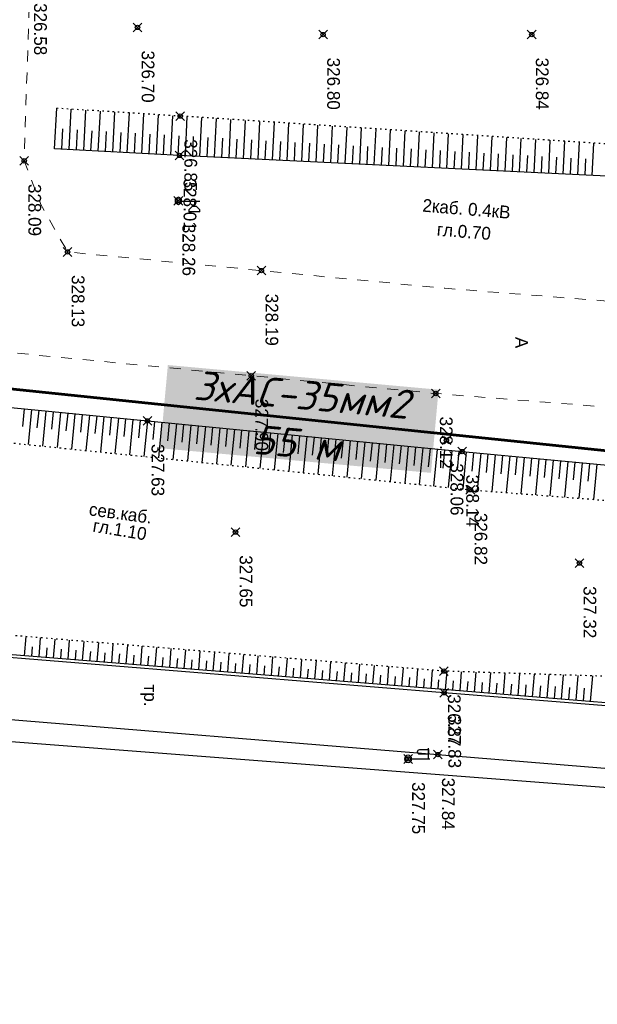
# Model space of a CAD drawing. Header units: metres. Extents: x 705573 to 711566, y 4301675 to 4311183.
# Tile 20 of 256: x 708414 to 708453, y 4301869 to 4301936. Entities that reach past the tile are written whole.
import ezdxf

# ---------------------------------------------------------------- set-up
doc = ezdxf.new("R2010")
doc.units = ezdxf.units.M
doc.header["$LTSCALE"] = 0.5
doc.header["$PDMODE"] = 35
doc.header["$PDSIZE"] = 0.3
for name, pattern in [('Auto_Street_NotBorder_Line_m1', [3, 1.5, -1.5]), ('ДОРОГИ_СТРОЯЩ', [9, 8, -1]), ('Контура низ откосов  Штриховая 0.1-0.5 - - - - - - -', [0.6, 0.1, -0.5])]:
    doc.linetypes.add(name, pattern=pattern)
for name, color, linetype in [('(004) Точки рельефа', 7, 'Continuous'), ('(013) Газ', 30, 'ИК_Газопровод -------г--------'), ('(016) Кабель', 1, 'Continuous'), ('(019) Связь', 3, 'ИК_КАБ_СВЯЗИ'), ('(022) Возд. Линии', 7, 'Continuous'), ('(025) Дорога', 7, 'Continuous'), ('(035) Откосы', 7, 'Continuous')]:
    doc.layers.add(name, color=color, linetype=linetype)
doc.layers.add('AUTO#_ROADS_EXIST_L', color=7, linetype='Continuous', lineweight=15, true_color=0x000000)
doc.styles.add('BM-431', font='txt')
doc.styles.add('D-431', font='txt')
doc.styles.add('S', font='txtwr', dxfattribs={"oblique": 15})
doc.styles.get("Standard").update_dxf_attribs({"font": 'times.ttf'})
doc.styles.add('X_ISO', font='isocpeui.ttf')
doc.linetypes.add('GAZ_VOZDUSH', pattern='A,1,-2,["~",Standard,S=3,R=0,X=-1.5,Y=-1.5],-1,10', length=14)
doc.linetypes.add('ИК_Газопровод -------г--------', pattern='A,9,-0.6,["Г",Standard,S=1.2,R=0,X=0,Y=-0.6],-1.2', length=10.8)
doc.linetypes.add('ИК_КАБ_СВЯЗИ', pattern='A,4,["o",Standard,S=0.5,R=0,X=0,Y=-0.125],4,-2', length=10)

# ---------------------------------------------------------------- blocks, each defined once
blk = doc.blocks.new('U1111')
for p, q in [((0.1, 0.45), (0.1, 2.95)), ((1.28934, 2.95), (0.85, 2.51066)), ((1.6, 2.95), (1.28934, 2.95)), ((1.6, 2.95), (1.6, 1.45)), ((0.1, 2.2), (0.85, 2.2)), ((0.85, 2.51066), (0.85, 1.88934)), ((0.85, 1.88934), (1.28934, 1.45)), ((1.28934, 1.45), (1.6, 1.45)), ((0, 0.05), (0.1, 0.05)), ((0, -0.05), (0, 0.05)), ((0.1, 0.05), (0.1, -0.05)), ((0.1, -0.05), (0, -0.05))]:
    blk.add_line(p, q)
blk.add_lwpolyline([(0.55, 0), (0.3, 0.433013), (-0.2, 0.433013), (-0.45, 0), (-0.2, -0.433013), (0.3, -0.433013)], close=True)
at = {"color": 4, "style": 'S', "oblique": 15}
blk.add_attdef('Z', (1.142936, -1.391276), '', height=2, dxfattribs=at)
blk = doc.blocks.new('f')
at = {"layer": '(022) Возд. Линии'}
for points in [[(0, 0.25), (0, 1.5)], [(0, 1.4), (0.75, 1.4)]]:
    blk.add_lwpolyline(points, dxfattribs=at)
blk.add_lwpolyline([(0.4875, 0.65), (0.4875, 0.65, 0.4142136), (0.65, 0.8125), (0.65, 1.4), (0.325, 1.4), (0.325, 0.8125, 0.4142136)], format="xyb", close=True, dxfattribs=at)
blk.add_circle((0, 0), 0.25, dxfattribs=at)

msp = doc.modelspace()

# ---------------------------------------------------------------- linework, layer by layer
at = {"layer": '(013) Газ', "linetype": 'GAZ_VOZDUSH', "elevation": 325.111, "flags": 128}
msp.add_lwpolyline([(708263.006, 4301898.285), (708267.492, 4301898.016), (708327.408, 4301893.734), (708350.025, 4301891.782), (708379.912, 4301889.21), (708474.408, 4301881.923), (708546.892, 4301875.369), (708558.895, 4301874.626), (708612.857, 4301869.388), (708645.294, 4301866.144), (708657.262, 4301865.626), (708710.546, 4301861.09), (708744.482, 4301857.649), (708772.362, 4301854.652), (708819.32, 4301851.722), (708956.482, 4301840.086), (708968.497, 4301838.773)], dxfattribs=at)
at = {"layer": '(025) Дорога', "elevation": 327.171, "flags": 128}
msp.add_lwpolyline([(708317.225, 4301900.214), (708317.238, 4301895.995), (708379.607, 4301890.903), (708411.216, 4301888.298), (708442.517, 4301885.742), (708471.06, 4301883.402), (708501.346, 4301880.97), (708549.396, 4301877.017), (708549.671, 4301881.202), (708502.029, 4301885.161), (708472.256, 4301887.626), (708442.955, 4301889.981), (708411.376, 4301892.543), (708380.177, 4301895.092), (708349.485, 4301897.617), (708317.225, 4301900.214)], dxfattribs=at)
at = {"layer": '(035) Откосы'}
for p, q in [((708416.208, 4301927.321, 328.102), (708416.355, 4301930.1, 328.102)), ((708417.205, 4301927.268, 328.102), (708417.352, 4301930.037, 328.102)), ((708418.203, 4301927.215, 328.102), (708418.349, 4301929.974, 328.102)), ((708419.2, 4301927.162, 328.102), (708419.346, 4301929.91, 328.102)), ((708420.197, 4301927.109, 328.102), (708420.343, 4301929.847, 328.102)), ((708421.195, 4301927.056, 328.102), (708421.34, 4301929.784, 328.102)), ((708422.192, 4301927.003, 328.102), (708422.337, 4301929.721, 328.102)), ((708423.19, 4301926.95, 328.102), (708423.334, 4301929.658, 328.102)), ((708424.187, 4301926.897, 328.102), (708424.331, 4301929.595, 328.102)), ((708425.185, 4301926.846, 328.102), (708425.315, 4301929.532, 328.102)), ((708426.183, 4301926.797, 328.102), (708426.312, 4301929.467, 328.102)), ((708427.18, 4301926.749, 328.102), (708427.309, 4301929.401, 328.102)), ((708428.178, 4301926.701, 328.102), (708428.306, 4301929.336, 328.102)), ((708429.176, 4301926.652, 328.102), (708429.303, 4301929.271, 328.102)), ((708430.174, 4301926.604, 328.102), (708430.3, 4301929.206, 328.102)), ((708431.171, 4301926.556, 328.102), (708431.297, 4301929.141, 328.102)), ((708432.169, 4301926.507, 328.102), (708432.294, 4301929.076, 328.102)), ((708433.167, 4301926.459, 328.102), (708433.29, 4301929.01, 328.102)), ((708434.164, 4301926.411, 328.102), (708434.287, 4301928.945, 328.102)), ((708435.162, 4301926.362, 328.102), (708435.284, 4301928.88, 328.102)), ((708416.706, 4301927.294, 328.102), (708416.78, 4301928.681, 328.102)), ((708417.704, 4301927.241, 328.102), (708417.777, 4301928.623, 328.102)), ((708418.701, 4301927.188, 328.102), (708418.774, 4301928.565, 328.102)), ((708419.699, 4301927.135, 328.102), (708419.772, 4301928.507, 328.102)), ((708420.696, 4301927.082, 328.102), (708420.769, 4301928.449, 328.102)), ((708421.694, 4301927.029, 328.102), (708421.766, 4301928.391, 328.102)), ((708422.691, 4301926.976, 328.102), (708422.763, 4301928.333, 328.102)), ((708423.689, 4301926.923, 328.102), (708423.76, 4301928.275, 328.102)), ((708424.686, 4301926.87, 328.102), (708424.758, 4301928.217, 328.102)), ((708436.16, 4301926.314, 328.102), (708436.281, 4301928.815, 328.102)), ((708437.158, 4301926.265, 328.102), (708437.278, 4301928.75, 328.102)), ((708438.155, 4301926.217, 328.102), (708438.275, 4301928.685, 328.102)), ((708439.153, 4301926.169, 328.102), (708439.272, 4301928.619, 328.102)), ((708440.151, 4301926.12, 328.102), (708440.269, 4301928.554, 328.102)), ((708441.148, 4301926.072, 328.102), (708441.266, 4301928.489, 328.102)), ((708442.146, 4301926.024, 328.102), (708442.263, 4301928.424, 328.102)), ((708443.144, 4301925.975, 328.102), (708443.259, 4301928.359, 328.102)), ((708444.142, 4301925.927, 328.102), (708444.256, 4301928.294, 328.102)), ((708445.139, 4301925.879, 328.102), (708445.253, 4301928.228, 328.102)), ((708425.684, 4301926.822, 328.102), (708425.749, 4301928.16, 328.102)), ((708426.682, 4301926.773, 328.102), (708426.746, 4301928.104, 328.102)), ((708427.679, 4301926.725, 328.102), (708427.743, 4301928.047, 328.102)), ((708428.677, 4301926.677, 328.102), (708428.741, 4301927.99, 328.102)), ((708429.675, 4301926.628, 328.102), (708429.738, 4301927.933, 328.102)), ((708430.672, 4301926.58, 328.102), (708430.735, 4301927.877, 328.102)), ((708431.67, 4301926.531, 328.102), (708431.733, 4301927.82, 328.102)), ((708432.668, 4301926.483, 328.102), (708432.73, 4301927.763, 328.102)), ((708433.666, 4301926.435, 328.102), (708433.727, 4301927.706, 328.102)), ((708434.663, 4301926.386, 328.102), (708434.725, 4301927.65, 328.102)), ((708435.661, 4301926.338, 328.102), (708435.722, 4301927.593, 328.102)), ((708436.659, 4301926.29, 328.102), (708436.719, 4301927.536, 328.102)), ((708446.137, 4301925.83, 328.102), (708446.25, 4301928.163, 328.102)), ((708447.135, 4301925.782, 328.102), (708447.247, 4301928.098, 328.102)), ((708448.132, 4301925.734, 328.102), (708448.244, 4301928.033, 328.102)), ((708449.13, 4301925.685, 328.102), (708449.241, 4301927.968, 328.102)), ((708450.128, 4301925.637, 328.102), (708450.238, 4301927.903, 328.102)), ((708451.126, 4301925.588, 328.102), (708451.235, 4301927.838, 328.102)), ((708452.123, 4301925.54, 328.102), (708452.232, 4301927.772, 328.102)), ((708453.121, 4301925.492, 328.102), (708453.228, 4301927.707, 328.102)), ((708437.656, 4301926.241, 328.102), (708437.716, 4301927.479, 328.102)), ((708438.654, 4301926.193, 328.102), (708438.714, 4301927.422, 328.102)), ((708439.652, 4301926.145, 328.102), (708439.711, 4301927.366, 328.102)), ((708440.65, 4301926.096, 328.102), (708440.708, 4301927.309, 328.102)), ((708441.647, 4301926.048, 328.102), (708441.706, 4301927.252, 328.102)), ((708442.645, 4301925.999, 328.102), (708442.703, 4301927.195, 328.102)), ((708443.643, 4301925.951, 328.102), (708443.7, 4301927.139, 328.102)), ((708444.64, 4301925.903, 328.102), (708444.698, 4301927.082, 328.102)), ((708445.638, 4301925.854, 328.102), (708445.695, 4301927.025, 328.102)), ((708446.636, 4301925.806, 328.102), (708446.692, 4301926.968, 328.102)), ((708447.634, 4301925.758, 328.102), (708447.69, 4301926.912, 328.102)), ((708448.631, 4301925.709, 328.102), (708448.687, 4301926.855, 328.102)), ((708449.629, 4301925.661, 328.102), (708449.684, 4301926.798, 328.102)), ((708450.627, 4301925.613, 328.102), (708450.681, 4301926.741, 328.102)), ((708451.624, 4301925.564, 328.102), (708451.679, 4301926.685, 328.102)), ((708452.622, 4301925.516, 328.102), (708452.676, 4301926.628, 328.102)), ((708414.117, 4301909.47, 327.274), (708414, 4301908.268, 327.274)), ((708414.615, 4301909.421, 327.274), (708414.38, 4301907.016, 327.274)), ((708415.112, 4301909.373, 327.274), (708414.995, 4301908.169, 327.274)), ((708415.61, 4301909.324, 327.274), (708415.375, 4301906.914, 327.274)), ((708416.107, 4301909.276, 327.274), (708415.99, 4301908.07, 327.274)), ((708416.605, 4301909.227, 327.274), (708416.37, 4301906.813, 327.274)), ((708417.102, 4301909.179, 327.274), (708416.985, 4301907.971, 327.274)), ((708417.6, 4301909.131, 327.274), (708417.364, 4301906.711, 327.274)), ((708418.097, 4301909.082, 327.274), (708417.979, 4301907.871, 327.274)), ((708418.595, 4301909.034, 327.274), (708418.359, 4301906.61, 327.274)), ((708419.092, 4301908.985, 327.274), (708418.974, 4301907.772, 327.274)), ((708419.59, 4301908.937, 327.274), (708419.353, 4301906.508, 327.274)), ((708420.087, 4301908.888, 327.274), (708419.969, 4301907.673, 327.274)), ((708420.585, 4301908.84, 327.274), (708420.348, 4301906.407, 327.274)), ((708421.082, 4301908.791, 327.274), (708420.964, 4301907.574, 327.274)), ((708421.58, 4301908.743, 327.274), (708421.343, 4301906.305, 327.274)), ((708422.078, 4301908.694, 327.274), (708421.959, 4301907.474, 327.274)), ((708422.575, 4301908.646, 327.274), (708422.337, 4301906.204, 327.274)), ((708423.073, 4301908.597, 327.274), (708422.953, 4301907.375, 327.274)), ((708423.57, 4301908.549, 327.274), (708423.332, 4301906.102, 327.274)), ((708424.068, 4301908.5, 327.274), (708423.948, 4301907.276, 327.274)), ((708424.565, 4301908.452, 327.274), (708424.326, 4301906.001, 327.274)), ((708425.063, 4301908.404, 327.274), (708424.943, 4301907.177, 327.274)), ((708425.56, 4301908.355, 327.274), (708425.321, 4301905.899, 327.274)), ((708426.058, 4301908.307, 327.274), (708425.938, 4301907.078, 327.274)), ((708426.555, 4301908.258, 327.274), (708426.316, 4301905.798, 327.274)), ((708427.053, 4301908.21, 327.274), (708426.933, 4301906.978, 327.274)), ((708427.55, 4301908.161, 327.274), (708427.31, 4301905.696, 327.274)), ((708428.048, 4301908.113, 327.274), (708427.928, 4301906.879, 327.274)), ((708428.545, 4301908.064, 327.274), (708428.305, 4301905.595, 327.274)), ((708429.043, 4301908.016, 327.274), (708428.922, 4301906.78, 327.274)), ((708429.54, 4301907.967, 327.274), (708429.299, 4301905.493, 327.274)), ((708430.038, 4301907.919, 327.274), (708429.917, 4301906.681, 327.274)), ((708430.535, 4301907.87, 327.274), (708430.294, 4301905.392, 327.274)), ((708431.033, 4301907.822, 327.274), (708430.912, 4301906.581, 327.274)), ((708431.53, 4301907.773, 327.274), (708431.288, 4301905.29, 327.274)), ((708432.028, 4301907.725, 327.274), (708431.907, 4301906.482, 327.274)), ((708432.525, 4301907.677, 327.274), (708432.283, 4301905.189, 327.274)), ((708433.023, 4301907.628, 327.274), (708432.902, 4301906.383, 327.274)), ((708433.52, 4301907.58, 327.274), (708433.278, 4301905.087, 327.274)), ((708434.018, 4301907.531, 327.274), (708433.896, 4301906.284, 327.274)), ((708434.516, 4301907.483, 327.274), (708434.272, 4301904.986, 327.274)), ((708435.013, 4301907.434, 327.274), (708434.891, 4301906.185, 327.274)), ((708435.511, 4301907.386, 327.274), (708435.267, 4301904.884, 327.274)), ((708436.008, 4301907.337, 327.274), (708435.886, 4301906.085, 327.274)), ((708436.506, 4301907.289, 327.274), (708436.261, 4301904.783, 327.274)), ((708437.003, 4301907.24, 327.274), (708436.881, 4301905.986, 327.274)), ((708437.501, 4301907.192, 327.274), (708437.256, 4301904.681, 327.274)), ((708437.998, 4301907.143, 327.274), (708437.876, 4301905.887, 327.274)), ((708438.496, 4301907.095, 327.274), (708438.251, 4301904.58, 327.274)), ((708438.993, 4301907.046, 327.274), (708438.871, 4301905.788, 327.274)), ((708439.491, 4301906.998, 327.274), (708439.245, 4301904.478, 327.274)), ((708439.988, 4301906.949, 327.274), (708439.865, 4301905.688, 327.274)), ((708440.486, 4301906.901, 327.274), (708440.24, 4301904.377, 327.274)), ((708440.983, 4301906.853, 327.274), (708440.86, 4301905.589, 327.274)), ((708441.481, 4301906.804, 327.274), (708441.234, 4301904.275, 327.274)), ((708441.978, 4301906.756, 327.274), (708441.855, 4301905.49, 327.274)), ((708442.476, 4301906.707, 327.274), (708442.229, 4301904.174, 327.274)), ((708442.973, 4301906.659, 327.274), (708442.85, 4301905.391, 327.274)), ((708443.471, 4301906.61, 327.274), (708443.224, 4301904.072, 327.274)), ((708443.968, 4301906.562, 327.274), (708443.845, 4301905.292, 327.274)), ((708444.466, 4301906.514, 327.274), (708444.227, 4301903.97, 327.274)), ((708444.964, 4301906.467, 327.274), (708444.844, 4301905.193, 327.274)), ((708445.461, 4301906.421, 327.274), (708445.223, 4301903.88, 327.274)), ((708445.959, 4301906.374, 327.274), (708445.84, 4301905.107, 327.274)), ((708446.457, 4301906.327, 327.274), (708446.219, 4301903.802, 327.274)), ((708446.954, 4301906.28, 327.274), (708446.836, 4301905.022, 327.274)), ((708447.452, 4301906.234, 327.274), (708447.216, 4301903.724, 327.274)), ((708447.95, 4301906.187, 327.274), (708447.832, 4301904.936, 327.274)), ((708448.447, 4301906.14, 327.274), (708448.213, 4301903.647, 327.274)), ((708448.945, 4301906.093, 327.274), (708448.828, 4301904.851, 327.274)), ((708449.443, 4301906.046, 327.274), (708449.21, 4301903.569, 327.274)), ((708449.941, 4301906, 327.274), (708449.824, 4301904.765, 327.274)), ((708450.438, 4301905.953, 327.274), (708450.207, 4301903.492, 327.274)), ((708450.936, 4301905.906, 327.274), (708450.821, 4301904.679, 327.274)), ((708451.434, 4301905.859, 327.274), (708451.204, 4301903.414, 327.274)), ((708451.931, 4301905.813, 327.274), (708451.817, 4301904.594, 327.274)), ((708452.429, 4301905.766, 327.274), (708452.201, 4301903.336, 327.274)), ((708452.927, 4301905.719, 327.274), (708452.813, 4301904.508, 327.274)), ((708453.424, 4301905.672, 327.274), (708453.197, 4301903.259, 327.274)), ((708414.143, 4301892.523, 327.274), (708414.249, 4301893.839, 327.274)), ((708415.14, 4301892.443, 327.274), (708415.245, 4301893.757, 327.274)), ((708414.642, 4301892.483, 327.274), (708414.694, 4301893.141, 327.274)), ((708415.638, 4301892.403, 327.274), (708415.691, 4301893.059, 327.274)), ((708416.137, 4301892.363, 327.274), (708416.242, 4301893.674, 327.274)), ((708417.133, 4301892.283, 327.274), (708417.238, 4301893.592, 327.274)), ((708418.13, 4301892.203, 327.274), (708418.235, 4301893.509, 327.274)), ((708419.126, 4301892.123, 327.274), (708419.231, 4301893.427, 327.274)), ((708420.123, 4301892.043, 327.274), (708420.227, 4301893.345, 327.274)), ((708421.119, 4301891.963, 327.274), (708421.224, 4301893.262, 327.274)), ((708422.116, 4301891.883, 327.274), (708422.22, 4301893.18, 327.274)), ((708423.112, 4301891.803, 327.274), (708423.216, 4301893.098, 327.274)), ((708416.635, 4301892.323, 327.274), (708416.687, 4301892.978, 327.274)), ((708417.631, 4301892.243, 327.274), (708417.684, 4301892.897, 327.274)), ((708418.628, 4301892.163, 327.274), (708418.68, 4301892.816, 327.274)), ((708419.624, 4301892.083, 327.274), (708419.677, 4301892.735, 327.274)), ((708420.621, 4301892.003, 327.274), (708420.673, 4301892.653, 327.274)), ((708421.618, 4301891.923, 327.274), (708421.67, 4301892.572, 327.274)), ((708422.614, 4301891.843, 327.274), (708422.666, 4301892.491, 327.274)), ((708423.611, 4301891.763, 327.274), (708423.663, 4301892.41, 327.274)), ((708424.109, 4301891.723, 327.274), (708424.213, 4301893.015, 327.274)), ((708425.105, 4301891.643, 327.274), (708425.209, 4301892.933, 327.274)), ((708426.102, 4301891.563, 327.274), (708426.205, 4301892.851, 327.274)), ((708427.099, 4301891.483, 327.274), (708427.202, 4301892.768, 327.274)), ((708428.095, 4301891.403, 327.274), (708428.198, 4301892.686, 327.274)), ((708429.092, 4301891.323, 327.274), (708429.194, 4301892.603, 327.274)), ((708430.088, 4301891.243, 327.274), (708430.191, 4301892.521, 327.274)), ((708431.085, 4301891.163, 327.274), (708431.187, 4301892.439, 327.274)), ((708432.081, 4301891.083, 327.274), (708432.183, 4301892.356, 327.274)), ((708424.607, 4301891.683, 327.274), (708424.659, 4301892.329, 327.274)), ((708425.604, 4301891.603, 327.274), (708425.655, 4301892.247, 327.274)), ((708426.6, 4301891.523, 327.274), (708426.652, 4301892.166, 327.274)), ((708427.597, 4301891.443, 327.274), (708427.648, 4301892.085, 327.274)), ((708428.593, 4301891.363, 327.274), (708428.645, 4301892.004, 327.274)), ((708429.59, 4301891.283, 327.274), (708429.641, 4301891.923, 327.274)), ((708430.586, 4301891.203, 327.274), (708430.638, 4301891.842, 327.274)), ((708431.583, 4301891.123, 327.274), (708431.634, 4301891.76, 327.274)), ((708432.58, 4301891.043, 327.274), (708432.631, 4301891.679, 327.274)), ((708433.078, 4301891.003, 327.274), (708433.18, 4301892.274, 327.274)), ((708434.074, 4301890.923, 327.274), (708434.176, 4301892.192, 327.274)), ((708435.071, 4301890.843, 327.274), (708435.173, 4301892.109, 327.274)), ((708436.067, 4301890.763, 327.274), (708436.169, 4301892.027, 327.274)), ((708437.064, 4301890.683, 327.274), (708437.165, 4301891.945, 327.274)), ((708438.061, 4301890.603, 327.274), (708438.162, 4301891.862, 327.274)), ((708439.057, 4301890.523, 327.274), (708439.158, 4301891.78, 327.274)), ((708440.054, 4301890.443, 327.274), (708440.154, 4301891.697, 327.274)), ((708433.576, 4301890.963, 327.274), (708433.627, 4301891.598, 327.274)), ((708434.573, 4301890.883, 327.274), (708434.623, 4301891.517, 327.274)), ((708435.569, 4301890.803, 327.274), (708435.62, 4301891.436, 327.274)), ((708436.566, 4301890.723, 327.274), (708436.616, 4301891.354, 327.274)), ((708437.562, 4301890.643, 327.274), (708437.613, 4301891.273, 327.274)), ((708438.559, 4301890.563, 327.274), (708438.609, 4301891.192, 327.274)), ((708439.555, 4301890.483, 327.274), (708439.606, 4301891.111, 327.274)), ((708440.552, 4301890.403, 327.274), (708440.602, 4301891.03, 327.274)), ((708441.05, 4301890.363, 327.274), (708441.151, 4301891.615, 327.274)), ((708442.047, 4301890.283, 327.274), (708442.147, 4301891.533, 327.274)), ((708443.043, 4301890.202, 327.274), (708443.147, 4301891.461, 327.274)), ((708444.04, 4301890.121, 327.274), (708444.147, 4301891.429, 327.274)), ((708445.036, 4301890.039, 327.274), (708445.148, 4301891.397, 327.274)), ((708446.032, 4301889.957, 327.274), (708446.148, 4301891.365, 327.274)), ((708447.029, 4301889.875, 327.274), (708447.149, 4301891.333, 327.274)), ((708448.025, 4301889.793, 327.274), (708448.149, 4301891.301, 327.274)), ((708449.022, 4301889.712, 327.274), (708449.149, 4301891.269, 327.274)), ((708450.018, 4301889.63, 327.274), (708450.15, 4301891.237, 327.274)), ((708451.014, 4301889.548, 327.274), (708451.15, 4301891.205, 327.274)), ((708452.011, 4301889.466, 327.274), (708452.151, 4301891.173, 327.274)), ((708453.007, 4301889.384, 327.274), (708453.151, 4301891.141, 327.274)), ((708441.548, 4301890.323, 327.274), (708441.599, 4301890.949, 327.274)), ((708442.545, 4301890.243, 327.274), (708442.595, 4301890.867, 327.274)), ((708443.541, 4301890.161, 327.274), (708443.594, 4301890.803, 327.274)), ((708444.538, 4301890.08, 327.274), (708444.593, 4301890.747, 327.274)), ((708445.534, 4301889.998, 327.274), (708445.591, 4301890.69, 327.274)), ((708446.531, 4301889.916, 327.274), (708446.589, 4301890.633, 327.274)), ((708447.527, 4301889.834, 327.274), (708447.588, 4301890.576, 327.274)), ((708448.523, 4301889.752, 327.274), (708448.586, 4301890.519, 327.274)), ((708449.52, 4301889.671, 327.274), (708449.585, 4301890.462, 327.274)), ((708450.516, 4301889.589, 327.274), (708450.583, 4301890.405, 327.274)), ((708451.513, 4301889.507, 327.274), (708451.582, 4301890.348, 327.274)), ((708452.509, 4301889.425, 327.274), (708452.58, 4301890.291, 327.274))]:
    msp.add_line(p, q, dxfattribs=at)
at = {"layer": '(035) Откосы', "linetype": 'Контура низ откосов  Штриховая 0.1-0.5 - - - - - - -'}
for points, elevation in [([(708480.912, 4301922.456), (708481.128, 4301924.191), (708458.21, 4301927.382), (708424.829, 4301929.564), (708416.355, 4301930.1)], 328.102), ([(708321.987, 4301913.387), (708322.97, 4301914.937), (708325.92, 4301916.432), (708371.281, 4301911.415), (708444.749, 4301903.917), (708475.413, 4301901.529), (708483.695, 4301896.392), (708502.933, 4301891.959), (708529.02, 4301888.711), (708533.054, 4301883.761), (708502.333, 4301886.282), (708472.324, 4301890.528), (708442.923, 4301891.469), (708411.556, 4301894.062), (708382.89, 4301896.435), (708350.258, 4301899.634), (708324.066, 4301901.7), (708322.888, 4301903.498), (708322.114, 4301907.732), (708321.592, 4301911.289), (708321.987, 4301913.387)], 326.621)]:
    msp.add_lwpolyline(points, dxfattribs=dict(at, elevation=elevation))
at = {"layer": '(035) Откосы', "elevation": 328.102, "flags": 128}
msp.add_lwpolyline([(708480.912, 4301922.456), (708458.859, 4301925.214), (708424.778, 4301926.866), (708416.208, 4301927.321)], dxfattribs=at)
at = {"layer": '(035) Откосы', "elevation": 327.274, "flags": 128}
msp.add_lwpolyline([(708528.363, 4301890.853), (708535.416, 4301882.679), (708501.607, 4301885.345), (708471.634, 4301887.855), (708442.602, 4301890.239), (708411.005, 4301892.775), (708381.976, 4301895.208), (708349.143, 4301898.035), (708324.946, 4301900.028), (708321.255, 4301900.424), (708319.941, 4301903.668), (708319.941, 4301908.841), (708320.055, 4301913.073), (708322.478, 4301915.049), (708324.869, 4301917.693), (708371.398, 4301913.632), (708444.186, 4301906.541), (708476.348, 4301903.518), (708483.687, 4301898.132), (708502.506, 4301893.651)], close=True, dxfattribs=at)
at = {"color": 1, "linetype": 'ByBlock', "lineweight": 60, "flags": 128}
msp.add_lwpolyline([(708306.939, 4301907.685), (708350.937, 4301917.13), (708405.66, 4301911.626), (708460.365, 4301905.933), (708515.015, 4301899.736), (708569.909, 4301896.326), (708629.666, 4301890.929), (708684.479, 4301886.395), (708739.272, 4301881.628), (708793.875, 4301875.032), (708848.72, 4301870.915), (708903.566, 4301866.797), (708958.412, 4301862.68), (709008.245, 4301858.598), (709058.079, 4301854.533), (709107.914, 4301850.467), (709162.684, 4301845.45), (709207.444, 4301840.809), (709212.78, 4301813.286)], dxfattribs=at)
at = {"color": 0, "linetype": 'ByBlock', "lineweight": -2, "transparency": 16777216}
for p in [(708421.896, 4301935.655, 326.701), (708434.636, 4301935.164, 326.803), (708448.959, 4301935.164, 326.836), (708424.829, 4301929.564, 326.848), (708424.778, 4301926.866, 328.012), (708414.116, 4301926.497, 328.091), (708424.699, 4301923.759, 328.255), (708417.097, 4301920.24, 328.133), (708430.4, 4301918.961, 328.19), (708429.706, 4301911.744, 327.898), (708442.374, 4301910.526, 328.118), (708422.575, 4301908.646, 327.629), (708443.106, 4301907.317, 328.063), (708444.186, 4301906.541, 328.142), (708444.749, 4301903.917, 326.815), (708428.623, 4301901.009, 327.65), (708452.24, 4301898.886, 327.32), (708442.923, 4301891.469, 326.871), (708442.955, 4301889.981, 327.829), (708440.472, 4301885.44, 327.751), (708442.517, 4301885.742, 327.841)]:
    msp.add_point(p, dxfattribs=at)
at = {"layer": 'AUTO#_ROADS_EXIST_L', "linetype": 'Auto_Street_NotBorder_Line_m1', "lineweight": 15, "flags": 128}
for points in [[(708490.452, 4301943.097), (708489.394, 4301931.762), (708486.024, 4301920.314), (708482.622, 4301914.608), (708443.007, 4301917.748), (708417.097, 4301920.24), (708415.268, 4301923.491), (708414.116, 4301926.497), (708414.853, 4301949.642)], [(708550.248, 4301875.782), (708552.283, 4301897.784), (708551.026, 4301901.914), (708442.374, 4301910.526), (708370.386, 4301917.449), (708327.776, 4301920.926), (708320.199, 4301921.568), (708316.742, 4301918.9), (708315.148, 4301914.725), (708315.148, 4301890.892)]]:
    msp.add_lwpolyline(points, dxfattribs=at)

# ---------------------------------------------------------------- block references
at = {"layer": '(022) Возд. Линии', "xscale": 0.5, "yscale": 0.5, "zscale": 0.5, "rotation": 270}
msp.add_blockref('U1111', (708424.699, 4301923.784, 325.947), dxfattribs=at)
at = {"layer": '(022) Возд. Линии', "xscale": -1, "rotation": 270}
msp.add_blockref('f', (708440.472, 4301885.44, 326.892), dxfattribs=at)

# ---------------------------------------------------------------- texts
at = {"layer": '(004) Точки рельефа', "style": 'D-431'}
for s, p in [('326.58', (708414.797, 4301937.321, 326.578)), ('326.70', (708422.181, 4301934.068, 326.701)), ('326.80', (708434.921, 4301933.578, 326.803)), ('326.84', (708449.244, 4301933.578, 326.836)), ('326.85', (708425.114, 4301927.977, 326.848)), ('328.09', (708414.401, 4301924.911, 328.091)), ('328.01', (708425.061, 4301925.279, 328.012)), ('328.26', (708424.984, 4301922.172, 328.255)), ('328.13', (708417.38, 4301918.654, 328.133)), ('328.19', (708430.684, 4301917.374, 328.19)), ('327.90', (708429.99, 4301910.158, 327.898)), ('328.12', (708442.657, 4301908.939, 328.118)), ('327.63', (708422.861, 4301907.06, 327.629)), ('328.06', (708443.391, 4301905.73, 328.063)), ('328.14', (708444.469, 4301904.954, 328.142)), ('326.82', (708445.034, 4301902.33, 326.815)), ('327.65', (708428.909, 4301899.423, 327.65)), ('327.32', (708452.519, 4301897.3, 327.32)), ('326.87', (708443.208, 4301889.882, 326.871)), ('327.83', (708443.238, 4301888.394, 327.829)), ('327.75', (708440.753, 4301883.853, 327.751)), ('327.84', (708442.8, 4301884.155, 327.841))]:
    msp.add_text(s, height=0.875, rotation=270, dxfattribs=at).set_placement(p)
at = {"layer": '(016) Кабель', "color": 0, "linetype": 'Continuous', "style": 'D-431'}
for s, p in [('2каб. 0.4кВ', (708441.433, 4301923.013, 328.102)), ('гл.0.70', (708442.42, 4301921.364, 328.102))]:
    msp.add_text(s, height=0.875, rotation=355.31674, dxfattribs=at).set_placement(p)
at = {"layer": '(019) Связь', "color": 0, "linetype": 'Continuous', "style": 'D-431'}
for s, rotation, p in [('сев.каб.', 352.24919, (708418.52, 4301902.17)), ('гл.1.10', 350.53667, (708418.778, 4301901.049))]:
    msp.add_text(s, height=0.875, rotation=rotation, dxfattribs=at).set_placement(p)
at = {"layer": '(025) Дорога', "linetype": 'ДОРОГИ_СТРОЯЩ', "style": 'BM-431'}
for s, p in [('A', (708447.827, 4301914.411)), ('тр.', (708422.347, 4301890.554))]:
    msp.add_text(s, height=0.875, rotation=270, dxfattribs=at).set_placement(p)
at = {"color": 5, "linetype": 'ByBlock', "ltscale": 0.5, "insert": (708433.013, 4301908.779), "char_height": 2, "width": 18.26461, "attachment_point": 5, "rotation": 354.79881, "style": 'X_ISO', "bg_fill": 1, "box_fill_scale": 1.1, "bg_fill_color": 255, "bg_fill_transparency": 0}
msp.add_mtext('{\\fISOCPEUR|b1|i1|c204|p34;3хАС-35мм2\\P55 м}', dxfattribs=at)

doc.saveas('drawing.dxf')
